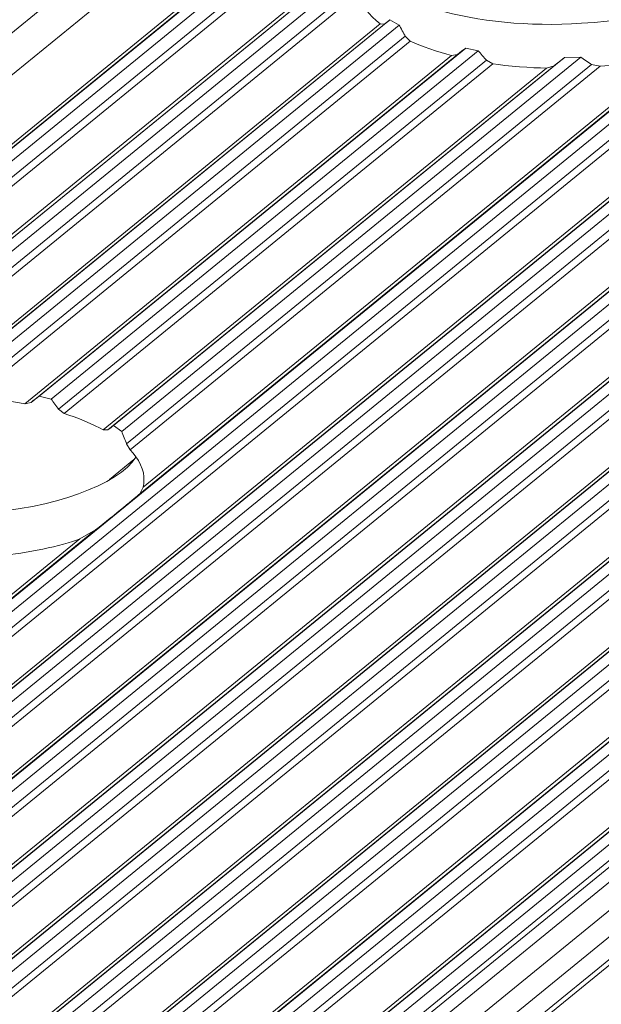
# Model space of a CAD drawing. Header units: inches. Extents: x 0 to 210, y 119 to 193.
# Tile 119 of 180: x 184.14 to 185.18, y 170.03 to 171.8. Entities that reach past the tile are written whole.
import ezdxf

# ---------------------------------------------------------------- set-up
doc = ezdxf.new("R2010")
doc.units = ezdxf.units.IN
doc.header["$MEASUREMENT"] = 0
doc.layers.add('Calque 1', color=7, linetype='Continuous')

# ---------------------------------------------------------------- blocks, each defined once
blk = doc.blocks.new('block 3018')
at = {"layer": 'Calque 1', "color": 9, "lineweight": 9, "true_color": 0xc0c0c0}
blk.add_lwpolyline([(202.1353, 186.4055), (156.0526, 148.779)], dxfattribs=at)
blk = doc.blocks.new('block 3020')
at = {"layer": 'Calque 1', "color": 9, "lineweight": 9, "true_color": 0xc0c0c0}
blk.add_lwpolyline([(202.2548, 186.3786), (156.1718, 148.7521)], dxfattribs=at)
blk = doc.blocks.new('block 3022')
at = {"layer": 'Calque 1', "color": 9, "lineweight": 9, "true_color": 0xc0c0c0}
blk.add_lwpolyline([(202.2658, 186.3808), (156.1832, 148.7543)], dxfattribs=at)
blk = doc.blocks.new('block 3024')
at = {"layer": 'Calque 1', "color": 9, "lineweight": 9, "true_color": 0xc0c0c0}
blk.add_lwpolyline([(202.2803, 186.392), (156.1976, 148.7655)], dxfattribs=at)
blk = doc.blocks.new('block 3026')
at = {"layer": 'Calque 1', "color": 9, "lineweight": 9, "true_color": 0xc0c0c0}
blk.add_lwpolyline([(202.3023, 186.387), (156.2197, 148.7607)], dxfattribs=at)
blk = doc.blocks.new('block 3028')
at = {"layer": 'Calque 1', "color": 9, "lineweight": 9, "true_color": 0xc0c0c0}
blk.add_lwpolyline([(202.3165, 186.3695), (156.2335, 148.743)], dxfattribs=at)
blk = doc.blocks.new('block 3030')
at = {"layer": 'Calque 1', "color": 9, "lineweight": 9, "true_color": 0xc0c0c0}
blk.add_lwpolyline([(202.3271, 186.3622), (156.2445, 148.7359)], dxfattribs=at)
blk = doc.blocks.new('block 3039')
at = {"layer": 'Calque 1', "color": 9, "lineweight": 9, "true_color": 0xc0c0c0}
blk.add_lwpolyline([(188.9812, 175.3787), (182.6942, 170.2455)], dxfattribs=at)
blk = doc.blocks.new('block 3115')
at = {"layer": 'Calque 1', "color": 9, "lineweight": 9, "true_color": 0xc0c0c0}
blk.add_lwpolyline([(189.6909, 175.2346), (183.3746, 170.0774)], dxfattribs=at)
blk = doc.blocks.new('block 3121')
at = {"layer": 'Calque 1', "color": 9, "lineweight": 9, "true_color": 0xc0c0c0}
blk.add_lwpolyline([(203.1888, 186.1688), (157.1058, 148.5425)], dxfattribs=at)
blk = doc.blocks.new('block 3126')
at = {"layer": 'Calque 1', "color": 9, "lineweight": 9, "true_color": 0xc0c0c0}
blk.add_lwpolyline([(203.1998, 186.171), (157.1171, 148.5445)], dxfattribs=at)
blk = doc.blocks.new('block 3161')
at = {"layer": 'Calque 1', "color": 9, "lineweight": 9, "true_color": 0xc0c0c0}
blk.add_lwpolyline([(203.2143, 186.1822), (157.1316, 148.5559)], dxfattribs=at)
blk = doc.blocks.new('block 3163')
at = {"layer": 'Calque 1', "color": 9, "lineweight": 9, "true_color": 0xc0c0c0}
blk.add_lwpolyline([(203.2363, 186.1772), (157.1536, 148.5509)], dxfattribs=at)
blk = doc.blocks.new('block 3165')
at = {"layer": 'Calque 1', "color": 9, "lineweight": 9, "true_color": 0xc0c0c0}
blk.add_lwpolyline([(203.2501, 186.1596), (157.1674, 148.5332)], dxfattribs=at)
blk = doc.blocks.new('block 3167')
at = {"layer": 'Calque 1', "color": 9, "lineweight": 9, "true_color": 0xc0c0c0}
blk.add_lwpolyline([(203.2611, 186.1526), (157.1785, 148.5261)], dxfattribs=at)
blk = doc.blocks.new('block 3169')
at = {"layer": 'Calque 1', "color": 9, "lineweight": 9, "true_color": 0xc0c0c0}
blk.add_lwpolyline([(203.3441, 186.1338), (157.2615, 148.5075)], dxfattribs=at)
blk = doc.blocks.new('block 3172')
at = {"layer": 'Calque 1', "color": 9, "lineweight": 9, "true_color": 0xc0c0c0}
blk.add_lwpolyline([(203.3555, 186.136), (157.2725, 148.5096)], dxfattribs=at)
blk = doc.blocks.new('block 3174')
at = {"layer": 'Calque 1', "color": 9, "lineweight": 9, "true_color": 0xc0c0c0}
blk.add_lwpolyline([(203.37, 186.1472), (157.2873, 148.5209)], dxfattribs=at)
blk = doc.blocks.new('block 3176')
at = {"layer": 'Calque 1', "color": 9, "lineweight": 9, "true_color": 0xc0c0c0}
blk.add_lwpolyline([(203.392, 186.1424), (157.309, 148.5159)], dxfattribs=at)
blk = doc.blocks.new('block 3178')
at = {"layer": 'Calque 1', "color": 9, "lineweight": 9, "true_color": 0xc0c0c0}
blk.add_lwpolyline([(203.4058, 186.1247), (157.3231, 148.4982)], dxfattribs=at)
blk = doc.blocks.new('block 3180')
at = {"layer": 'Calque 1', "color": 9, "lineweight": 9, "true_color": 0xc0c0c0}
blk.add_lwpolyline([(203.4168, 186.1176), (157.3342, 148.4911)], dxfattribs=at)
blk = doc.blocks.new('block 3182')
at = {"layer": 'Calque 1', "color": 9, "lineweight": 9, "true_color": 0xc0c0c0}
blk.add_lwpolyline([(203.4999, 186.0988), (157.4172, 148.4725)], dxfattribs=at)
blk = doc.blocks.new('block 3184')
at = {"layer": 'Calque 1', "color": 9, "lineweight": 9, "true_color": 0xc0c0c0}
blk.add_lwpolyline([(203.5112, 186.1011), (157.4282, 148.4746)], dxfattribs=at)
blk = doc.blocks.new('block 3186')
at = {"layer": 'Calque 1', "color": 9, "lineweight": 9, "true_color": 0xc0c0c0}
blk.add_lwpolyline([(203.5257, 186.1123), (157.4427, 148.486)], dxfattribs=at)
blk = doc.blocks.new('block 3188')
at = {"layer": 'Calque 1', "color": 9, "lineweight": 9, "true_color": 0xc0c0c0}
blk.add_lwpolyline([(203.5477, 186.1073), (157.4647, 148.481)], dxfattribs=at)
blk = doc.blocks.new('block 3190')
at = {"layer": 'Calque 1', "color": 9, "lineweight": 9, "true_color": 0xc0c0c0}
blk.add_lwpolyline([(203.5615, 186.0897), (157.4789, 148.4632)], dxfattribs=at)
blk = doc.blocks.new('block 3192')
at = {"layer": 'Calque 1', "color": 9, "lineweight": 9, "true_color": 0xc0c0c0}
blk.add_lwpolyline([(203.5725, 186.0826), (157.4895, 148.4562)], dxfattribs=at)
blk = doc.blocks.new('block 3194')
at = {"layer": 'Calque 1', "color": 9, "lineweight": 9, "true_color": 0xc0c0c0}
blk.add_lwpolyline([(203.6556, 186.0639), (157.5729, 148.4375)], dxfattribs=at)
blk = doc.blocks.new('block 3196')
at = {"layer": 'Calque 1', "color": 9, "lineweight": 9, "true_color": 0xc0c0c0}
blk.add_lwpolyline([(203.6666, 186.0661), (157.5839, 148.4396)], dxfattribs=at)
blk = doc.blocks.new('block 3200')
at = {"layer": 'Calque 1', "color": 9, "lineweight": 9, "true_color": 0xc0c0c0}
blk.add_lwpolyline([(203.6811, 186.0773), (157.5984, 148.451)], dxfattribs=at)
blk = doc.blocks.new('block 3202')
at = {"layer": 'Calque 1', "color": 9, "lineweight": 9, "true_color": 0xc0c0c0}
blk.add_lwpolyline([(203.7031, 186.0725), (157.6205, 148.446)], dxfattribs=at)
blk = doc.blocks.new('block 3204')
at = {"layer": 'Calque 1', "color": 9, "lineweight": 9, "true_color": 0xc0c0c0}
blk.add_lwpolyline([(203.7172, 186.0547), (157.6346, 148.4282)], dxfattribs=at)
blk = doc.blocks.new('block 3206')
at = {"layer": 'Calque 1', "color": 9, "lineweight": 9, "true_color": 0xc0c0c0}
blk.add_lwpolyline([(203.7283, 186.0477), (157.6453, 148.4212)], dxfattribs=at)
blk = doc.blocks.new('block 3208')
at = {"layer": 'Calque 1', "color": 9, "lineweight": 9, "true_color": 0xc0c0c0}
blk.add_lwpolyline([(203.8113, 186.0289), (157.7286, 148.4026)], dxfattribs=at)
blk = doc.blocks.new('block 3210')
at = {"layer": 'Calque 1', "color": 9, "lineweight": 9, "true_color": 0xc0c0c0}
blk.add_lwpolyline([(203.8223, 186.0311), (157.7397, 148.4046)], dxfattribs=at)
blk = doc.blocks.new('block 3212')
at = {"layer": 'Calque 1', "color": 9, "lineweight": 9, "true_color": 0xc0c0c0}
blk.add_lwpolyline([(203.8368, 186.0423), (157.7541, 148.416)], dxfattribs=at)
blk = doc.blocks.new('block 3216')
at = {"layer": 'Calque 1', "color": 9, "lineweight": 9, "true_color": 0xc0c0c0}
blk.add_lwpolyline([(203.8588, 186.0375), (157.7762, 148.411)], dxfattribs=at)
blk = doc.blocks.new('block 3218')
at = {"layer": 'Calque 1', "color": 9, "lineweight": 9, "true_color": 0xc0c0c0}
blk.add_lwpolyline([(203.873, 186.0198), (157.79, 148.3935)], dxfattribs=at)
blk = doc.blocks.new('block 3220')
at = {"layer": 'Calque 1', "color": 9, "lineweight": 9, "true_color": 0xc0c0c0}
blk.add_lwpolyline([(203.8836, 186.0127), (157.801, 148.3862)], dxfattribs=at)
blk = doc.blocks.new('block 3222')
at = {"layer": 'Calque 1', "color": 9, "lineweight": 9, "true_color": 0xc0c0c0}
blk.add_lwpolyline([(203.967, 185.9939), (157.884, 148.3676)], dxfattribs=at)
blk = doc.blocks.new('block 3225')
at = {"layer": 'Calque 1', "color": 9, "lineweight": 9, "true_color": 0xc0c0c0}
blk.add_lwpolyline([(203.978, 185.9962), (157.8954, 148.3697)], dxfattribs=at)
blk = doc.blocks.new('block 3229')
at = {"layer": 'Calque 1', "color": 9, "lineweight": 9, "true_color": 0xc0c0c0}
blk.add_lwpolyline([(203.9925, 186.0074), (157.9098, 148.381)], dxfattribs=at)
blk = doc.blocks.new('block 3231')
at = {"layer": 'Calque 1', "color": 9, "lineweight": 9, "true_color": 0xc0c0c0}
blk.add_lwpolyline([(204.0146, 186.0026), (157.9319, 148.3761)], dxfattribs=at)
blk = doc.blocks.new('block 3233')
at = {"layer": 'Calque 1', "color": 9, "lineweight": 9, "true_color": 0xc0c0c0}
blk.add_lwpolyline([(204.0283, 185.9848), (157.9457, 148.3583)], dxfattribs=at)
blk = doc.blocks.new('block 3235')
at = {"layer": 'Calque 1', "color": 9, "lineweight": 9, "true_color": 0xc0c0c0}
blk.add_lwpolyline([(204.0394, 185.9777), (157.9567, 148.3512)], dxfattribs=at)
blk = doc.blocks.new('block 3237')
at = {"layer": 'Calque 1', "color": 9, "lineweight": 9, "true_color": 0xc0c0c0}
blk.add_lwpolyline([(204.1227, 185.959), (158.0397, 148.3326)], dxfattribs=at)
blk = doc.blocks.new('block 3240')
at = {"layer": 'Calque 1', "color": 9, "lineweight": 9, "true_color": 0xc0c0c0}
blk.add_lwpolyline([(204.1338, 185.9612), (158.0507, 148.3347)], dxfattribs=at)
blk = doc.blocks.new('block 3242')
at = {"layer": 'Calque 1', "color": 9, "lineweight": 9, "true_color": 0xc0c0c0}
blk.add_lwpolyline([(204.1482, 185.9724), (158.0656, 148.3461)], dxfattribs=at)
blk = doc.blocks.new('block 3244')
at = {"layer": 'Calque 1', "color": 9, "lineweight": 9, "true_color": 0xc0c0c0}
blk.add_lwpolyline([(204.1703, 185.9676), (158.0873, 148.3411)], dxfattribs=at)
blk = doc.blocks.new('block 3246')
at = {"layer": 'Calque 1', "color": 9, "lineweight": 9, "true_color": 0xc0c0c0}
blk.add_lwpolyline([(204.1841, 185.9498), (158.1014, 148.3235)], dxfattribs=at)
blk = doc.blocks.new('block 3248')
at = {"layer": 'Calque 1', "color": 9, "lineweight": 9, "true_color": 0xc0c0c0}
blk.add_lwpolyline([(204.1951, 185.9428), (158.1124, 148.3163)], dxfattribs=at)
blk = doc.blocks.new('block 3250')
at = {"layer": 'Calque 1', "color": 9, "lineweight": 9, "true_color": 0xc0c0c0}
blk.add_lwpolyline([(204.2781, 185.924), (158.1954, 148.2977)], dxfattribs=at)
blk = doc.blocks.new('block 3252')
at = {"layer": 'Calque 1', "color": 9, "lineweight": 9, "true_color": 0xc0c0c0}
blk.add_lwpolyline([(204.3584, 185.8405), (158.2757, 148.214)], dxfattribs=at)
blk = doc.blocks.new('block 3253')
at = {"layer": 'Calque 1', "color": 9, "lineweight": 9, "true_color": 0xc0c0c0}
blk.add_lwpolyline([(204.3818, 185.8119), (158.2988, 148.1854)], dxfattribs=at)
blk = doc.blocks.new('block 3255')
at = {"layer": 'Calque 1', "color": 9, "lineweight": 9, "true_color": 0xc0c0c0}
blk.add_lwpolyline([(204.2895, 185.9262), (158.2065, 148.2997)], dxfattribs=at)
blk = doc.blocks.new('block 3257')
at = {"layer": 'Calque 1', "color": 9, "lineweight": 9, "true_color": 0xc0c0c0}
blk.add_lwpolyline([(204.3584, 185.8914), (158.2757, 148.2651)], dxfattribs=at)
blk = doc.blocks.new('block 3259')
at = {"layer": 'Calque 1', "color": 9, "lineweight": 9, "true_color": 0xc0c0c0}
blk.add_lwpolyline([(204.4214, 185.8036), (158.3388, 148.1773)], dxfattribs=at)
blk = doc.blocks.new('block 3261')
at = {"layer": 'Calque 1', "color": 9, "lineweight": 9, "true_color": 0xc0c0c0}
blk.add_lwpolyline([(204.3039, 185.9374), (158.2209, 148.3111)], dxfattribs=at)
blk = doc.blocks.new('block 3263')
at = {"layer": 'Calque 1', "color": 9, "lineweight": 9, "true_color": 0xc0c0c0}
blk.add_lwpolyline([(204.326, 185.9326), (158.243, 148.3061)], dxfattribs=at)
blk = doc.blocks.new('block 3265')
at = {"layer": 'Calque 1', "color": 9, "lineweight": 9, "true_color": 0xc0c0c0}
blk.add_lwpolyline([(204.3398, 185.9149), (158.2571, 148.2885)], dxfattribs=at)
blk = doc.blocks.new('block 3267')
at = {"layer": 'Calque 1', "color": 9, "lineweight": 9, "true_color": 0xc0c0c0}
blk.add_lwpolyline([(204.347, 185.9092), (158.264, 148.2827)], dxfattribs=at)
blk = doc.blocks.new('block 5392')
at = {"layer": 'Calque 1', "color": 7, "lineweight": 9, "true_color": 0xffffff}
blk.add_lwpolyline([(188.987, 175.3765), (182.7108, 170.2519)], dxfattribs=at)
blk = doc.blocks.new('block 5402')
at = {"layer": 'Calque 1', "color": 7, "lineweight": 9, "true_color": 0xffffff}
blk.add_lwpolyline([(184.7596, 171.9243), (183.7326, 171.086)], dxfattribs=at)
blk = doc.blocks.new('block 5424')
at = {"layer": 'Calque 1', "color": 9, "lineweight": 9, "true_color": 0xc0c0c0}
blk.add_lwpolyline([(189.6619, 175.2559), (183.354, 170.1055)], dxfattribs=at)
blk = doc.blocks.new('block 5426')
at = {"layer": 'Calque 1', "color": 7, "lineweight": 9, "true_color": 0xffffff}
blk.add_lwpolyline([(189.6206, 175.2451), (183.3515, 170.1263)], dxfattribs=at)
blk = doc.blocks.new('block 5430')
at = {"layer": 'Calque 1', "color": 9, "lineweight": 9, "true_color": 0xc0c0c0}
blk.add_lwpolyline([(189.6736, 175.2364), (183.3702, 170.0896)], dxfattribs=at)
blk = doc.blocks.new('block 5432')
at = {"layer": 'Calque 1', "color": 7, "lineweight": 9, "true_color": 0xffffff}
blk.add_open_spline([(184.2752, 170.8813), (184.3107, 170.9094), (184.3475, 170.9397), (184.3551, 170.9464)], degree=3, dxfattribs=at)
blk = doc.blocks.new('block 5433')
at = {"layer": 'Calque 1', "color": 9, "lineweight": 9, "true_color": 0xc0c0c0}
blk.add_lwpolyline([(185.3535, 171.7615), (184.3551, 170.9464)], dxfattribs=at)
blk = doc.blocks.new('block 5443')
at = {"layer": 'Calque 1', "color": 9, "lineweight": 9, "true_color": 0xc0c0c0}
blk.add_lwpolyline([(184.2752, 170.8813), (183.3591, 170.1331)], dxfattribs=at)
blk = doc.blocks.new('block 5963')
at = {"layer": 'Calque 1', "color": 7, "lineweight": 9, "true_color": 0xffffff}
blk.add_open_spline([(184.7489, 171.91), (184.7799, 171.8325), (184.959, 171.7802), (185.1489, 171.7929), (185.2725, 171.7988), (185.3962, 171.8434), (185.4262, 171.8928)], degree=3, knots=[0, 0, 0, 0, 1, 1, 1, 2, 2, 2, 2], dxfattribs=at)
blk = doc.blocks.new('block 5965')
at = {"layer": 'Calque 1', "color": 7, "lineweight": 9, "true_color": 0xffffff}
blk.add_open_spline([(185.1826, 171.7156), (185.2267, 171.7188), (185.2935, 171.7328), (185.3252, 171.7455)], degree=3, dxfattribs=at)
blk = doc.blocks.new('block 5966')
at = {"layer": 'Calque 1', "color": 7, "lineweight": 9, "true_color": 0xffffff}
blk.add_lwpolyline([(185.1826, 171.7156), (185.1671, 171.7188)], dxfattribs=at)
blk = doc.blocks.new('block 5967')
at = {"layer": 'Calque 1', "color": 7, "lineweight": 9, "true_color": 0xffffff}
blk.add_open_spline([(185.1478, 171.7323), (185.1526, 171.7286), (185.1623, 171.7221), (185.1671, 171.7188)], degree=3, dxfattribs=at)
blk = doc.blocks.new('block 5968')
at = {"layer": 'Calque 1', "color": 7, "lineweight": 9, "true_color": 0xffffff}
blk.add_lwpolyline([(185.1478, 171.7323), (185.1185, 171.7312)], dxfattribs=at)
blk = doc.blocks.new('block 5969')
at = {"layer": 'Calque 1', "color": 7, "lineweight": 9, "true_color": 0xffffff}
blk.add_open_spline([(185.0999, 171.7166), (185.1048, 171.7204), (185.1141, 171.7276), (185.1185, 171.7312)], degree=3, dxfattribs=at)
blk = doc.blocks.new('block 5970')
at = {"layer": 'Calque 1', "color": 7, "lineweight": 9, "true_color": 0xffffff}
blk.add_lwpolyline([(185.0999, 171.7166), (185.0862, 171.7123)], dxfattribs=at)
blk = doc.blocks.new('block 5971')
at = {"layer": 'Calque 1', "color": 7, "lineweight": 9, "true_color": 0xffffff}
blk.add_open_spline([(184.9897, 171.7202), (185.0142, 171.7162), (185.0603, 171.7125), (185.0862, 171.7123)], degree=3, dxfattribs=at)
blk = doc.blocks.new('block 5972')
at = {"layer": 'Calque 1', "color": 7, "lineweight": 9, "true_color": 0xffffff}
blk.add_lwpolyline([(184.9897, 171.7202), (184.978, 171.7266)], dxfattribs=at)
blk = doc.blocks.new('block 5973')
at = {"layer": 'Calque 1', "color": 7, "lineweight": 9, "true_color": 0xffffff}
blk.add_open_spline([(184.9635, 171.7436), (184.967, 171.7393), (184.9742, 171.7309), (184.978, 171.7266)], degree=3, dxfattribs=at)
blk = doc.blocks.new('block 5974')
at = {"layer": 'Calque 1', "color": 7, "lineweight": 9, "true_color": 0xffffff}
blk.add_lwpolyline([(184.9635, 171.7436), (184.9408, 171.7483)], dxfattribs=at)
blk = doc.blocks.new('block 5975')
at = {"layer": 'Calque 1', "color": 7, "lineweight": 9, "true_color": 0xffffff}
blk.add_open_spline([(184.9263, 171.7371), (184.9301, 171.7398), (184.937, 171.7454), (184.9408, 171.7483)], degree=3, dxfattribs=at)
blk = doc.blocks.new('block 5976')
at = {"layer": 'Calque 1', "color": 7, "lineweight": 9, "true_color": 0xffffff}
blk.add_lwpolyline([(184.9263, 171.7371), (184.9156, 171.735)], dxfattribs=at)
blk = doc.blocks.new('block 5977')
at = {"layer": 'Calque 1', "color": 7, "lineweight": 9, "true_color": 0xffffff}
blk.add_open_spline([(184.8412, 171.7609), (184.8577, 171.7528), (184.8936, 171.7404), (184.9156, 171.735)], degree=3, dxfattribs=at)
blk = doc.blocks.new('block 5978')
at = {"layer": 'Calque 1', "color": 7, "lineweight": 9, "true_color": 0xffffff}
blk.add_lwpolyline([(184.8412, 171.7609), (184.8323, 171.7696)], dxfattribs=at)
blk = doc.blocks.new('block 5979')
at = {"layer": 'Calque 1', "color": 7, "lineweight": 9, "true_color": 0xffffff}
blk.add_open_spline([(184.8212, 171.7898), (184.824, 171.7846), (184.8295, 171.7746), (184.8323, 171.7696)], degree=3, dxfattribs=at)
blk = doc.blocks.new('block 5980')
at = {"layer": 'Calque 1', "color": 7, "lineweight": 9, "true_color": 0xffffff}
blk.add_lwpolyline([(184.8212, 171.7898), (184.8047, 171.7993)], dxfattribs=at)
blk = doc.blocks.new('block 5981')
at = {"layer": 'Calque 1', "color": 7, "lineweight": 9, "true_color": 0xffffff}
blk.add_open_spline([(184.7947, 171.7915), (184.7971, 171.7932), (184.8023, 171.7972), (184.8047, 171.7993)], degree=3, dxfattribs=at)
blk = doc.blocks.new('block 5982')
at = {"layer": 'Calque 1', "color": 7, "lineweight": 9, "true_color": 0xffffff}
blk.add_lwpolyline([(184.7947, 171.7915), (184.7871, 171.7922)], dxfattribs=at)
blk = doc.blocks.new('block 5983')
at = {"layer": 'Calque 1', "color": 7, "lineweight": 9, "true_color": 0xffffff}
blk.add_open_spline([(184.7465, 171.8458), (184.7492, 171.8306), (184.7682, 171.8055), (184.7871, 171.7922)], degree=3, dxfattribs=at)
blk = doc.blocks.new('block 5987')
at = {"layer": 'Calque 1', "color": 9, "lineweight": 9, "true_color": 0xc0c0c0}
blk.add_lwpolyline([(184.7447, 171.8892), (183.7918, 171.1111)], dxfattribs=at)
blk = doc.blocks.new('block 5989')
at = {"layer": 'Calque 1', "color": 9, "lineweight": 9, "true_color": 0xc0c0c0}
blk.add_lwpolyline([(184.7447, 171.8601), (183.8197, 171.1049)], dxfattribs=at)
blk = doc.blocks.new('block 5991')
at = {"layer": 'Calque 1', "color": 9, "lineweight": 9, "true_color": 0xc0c0c0}
blk.add_lwpolyline([(184.7465, 171.8458), (183.8394, 171.1051)], dxfattribs=at)
blk = doc.blocks.new('block 5993')
at = {"layer": 'Calque 1', "color": 9, "lineweight": 9, "true_color": 0xc0c0c0}
blk.add_lwpolyline([(184.7871, 171.7922), (183.9651, 171.1211)], dxfattribs=at)
blk = doc.blocks.new('block 5995')
at = {"layer": 'Calque 1', "color": 9, "lineweight": 9, "true_color": 0xc0c0c0}
blk.add_lwpolyline([(184.7947, 171.7915), (183.9799, 171.1263)], dxfattribs=at)
blk = doc.blocks.new('block 5997')
at = {"layer": 'Calque 1', "color": 9, "lineweight": 9, "true_color": 0xc0c0c0}
blk.add_lwpolyline([(184.8047, 171.7993), (183.9989, 171.1411)], dxfattribs=at)
blk = doc.blocks.new('block 5999')
at = {"layer": 'Calque 1', "color": 9, "lineweight": 9, "true_color": 0xc0c0c0}
blk.add_lwpolyline([(184.8212, 171.7898), (184.0264, 171.1407)], dxfattribs=at)
blk = doc.blocks.new('block 6001')
at = {"layer": 'Calque 1', "color": 9, "lineweight": 9, "true_color": 0xc0c0c0}
blk.add_lwpolyline([(185.3252, 171.7455), (184.361, 170.9582)], dxfattribs=at)
blk = doc.blocks.new('block 6002')
at = {"layer": 'Calque 1', "color": 7, "lineweight": 9, "true_color": 0xffffff}
blk.add_open_spline([(184.3623, 170.9711), (184.3641, 170.9859), (184.3523, 171.0116), (184.3375, 171.0253)], degree=3, dxfattribs=at)
blk = doc.blocks.new('block 6003')
at = {"layer": 'Calque 1', "color": 9, "lineweight": 9, "true_color": 0xc0c0c0}
blk.add_lwpolyline([(185.1826, 171.7156), (184.3375, 171.0253)], dxfattribs=at)
blk = doc.blocks.new('block 6004')
at = {"layer": 'Calque 1', "color": 7, "lineweight": 9, "true_color": 0xffffff}
blk.add_lwpolyline([(184.361, 170.9582), (184.3551, 170.9464)], dxfattribs=at)
blk = doc.blocks.new('block 6005')
at = {"layer": 'Calque 1', "color": 9, "lineweight": 9, "true_color": 0xc0c0c0}
blk.add_lwpolyline([(184.8323, 171.7696), (184.0433, 171.1254)], dxfattribs=at)
blk = doc.blocks.new('block 6007')
at = {"layer": 'Calque 1', "color": 9, "lineweight": 9, "true_color": 0xc0c0c0}
blk.add_lwpolyline([(184.8412, 171.7609), (184.0564, 171.1201)], dxfattribs=at)
blk = doc.blocks.new('block 6009')
at = {"layer": 'Calque 1', "color": 9, "lineweight": 9, "true_color": 0xc0c0c0}
blk.add_lwpolyline([(184.9156, 171.735), (184.1481, 171.1084)], dxfattribs=at)
blk = doc.blocks.new('block 6010')
at = {"layer": 'Calque 1', "color": 7, "lineweight": 9, "true_color": 0xffffff}
blk.add_open_spline([(184.1481, 171.1084), (184.1253, 171.1132), (184.0812, 171.1187), (184.0564, 171.1201)], degree=3, dxfattribs=at)
blk = doc.blocks.new('block 6011')
at = {"layer": 'Calque 1', "color": 9, "lineweight": 9, "true_color": 0xc0c0c0}
blk.add_lwpolyline([(184.9263, 171.7371), (184.1594, 171.1108)], dxfattribs=at)
blk = doc.blocks.new('block 6012')
at = {"layer": 'Calque 1', "color": 7, "lineweight": 9, "true_color": 0xffffff}
blk.add_lwpolyline([(184.1481, 171.1084), (184.1594, 171.1108)], dxfattribs=at)
blk = doc.blocks.new('block 6013')
at = {"layer": 'Calque 1', "color": 9, "lineweight": 9, "true_color": 0xc0c0c0}
blk.add_lwpolyline([(185.0862, 171.7123), (184.289, 171.0613)], dxfattribs=at)
blk = doc.blocks.new('block 6014')
at = {"layer": 'Calque 1', "color": 7, "lineweight": 9, "true_color": 0xffffff}
blk.add_open_spline([(184.289, 171.0613), (184.2738, 171.0703), (184.2404, 171.0844), (184.219, 171.0908)], degree=3, dxfattribs=at)
blk = doc.blocks.new('block 6015')
at = {"layer": 'Calque 1', "color": 9, "lineweight": 9, "true_color": 0xc0c0c0}
blk.add_lwpolyline([(184.9897, 171.7202), (184.219, 171.0908)], dxfattribs=at)
blk = doc.blocks.new('block 6016')
at = {"layer": 'Calque 1', "color": 9, "lineweight": 9, "true_color": 0xc0c0c0}
blk.add_lwpolyline([(184.9408, 171.7483), (184.1742, 171.1221)], dxfattribs=at)
blk = doc.blocks.new('block 6017')
at = {"layer": 'Calque 1', "color": 7, "lineweight": 9, "true_color": 0xffffff}
blk.add_open_spline([(184.1742, 171.1221), (184.1704, 171.1194), (184.1632, 171.1137), (184.1594, 171.1108)], degree=3, dxfattribs=at)
blk = doc.blocks.new('block 6018')
at = {"layer": 'Calque 1', "color": 9, "lineweight": 9, "true_color": 0xc0c0c0}
blk.add_lwpolyline([(184.9635, 171.7436), (184.1956, 171.1168)], dxfattribs=at)
blk = doc.blocks.new('block 6019')
at = {"layer": 'Calque 1', "color": 7, "lineweight": 9, "true_color": 0xffffff}
blk.add_lwpolyline([(184.1742, 171.1221), (184.1956, 171.1168)], dxfattribs=at)
blk = doc.blocks.new('block 6020')
at = {"layer": 'Calque 1', "color": 9, "lineweight": 9, "true_color": 0xc0c0c0}
blk.add_lwpolyline([(184.978, 171.7266), (184.2087, 171.0985)], dxfattribs=at)
blk = doc.blocks.new('block 6021')
at = {"layer": 'Calque 1', "color": 7, "lineweight": 9, "true_color": 0xffffff}
blk.add_open_spline([(184.2087, 171.0985), (184.2056, 171.1032), (184.199, 171.1121), (184.1956, 171.1168)], degree=3, dxfattribs=at)
blk = doc.blocks.new('block 6022')
at = {"layer": 'Calque 1', "color": 7, "lineweight": 9, "true_color": 0xffffff}
blk.add_lwpolyline([(184.2087, 171.0985), (184.219, 171.0908)], dxfattribs=at)
blk = doc.blocks.new('block 6023')
at = {"layer": 'Calque 1', "color": 7, "lineweight": 9, "true_color": 0xffffff}
blk.add_lwpolyline([(184.331, 171.0364), (184.3375, 171.0253)], dxfattribs=at)
blk = doc.blocks.new('block 6024')
at = {"layer": 'Calque 1', "color": 9, "lineweight": 9, "true_color": 0xc0c0c0}
blk.add_lwpolyline([(185.1671, 171.7188), (184.331, 171.0364)], dxfattribs=at)
blk = doc.blocks.new('block 6025')
at = {"layer": 'Calque 1', "color": 7, "lineweight": 9, "true_color": 0xffffff}
blk.add_open_spline([(184.331, 171.0364), (184.3289, 171.0419), (184.3248, 171.0527), (184.3224, 171.0582)], degree=3, dxfattribs=at)
blk = doc.blocks.new('block 6026')
at = {"layer": 'Calque 1', "color": 9, "lineweight": 9, "true_color": 0xc0c0c0}
blk.add_lwpolyline([(185.1478, 171.7323), (184.3224, 171.0582)], dxfattribs=at)
blk = doc.blocks.new('block 6027')
at = {"layer": 'Calque 1', "color": 7, "lineweight": 9, "true_color": 0xffffff}
blk.add_lwpolyline([(184.3076, 171.0691), (184.3224, 171.0582)], dxfattribs=at)
blk = doc.blocks.new('block 6028')
at = {"layer": 'Calque 1', "color": 7, "lineweight": 9, "true_color": 0xffffff}
blk.add_lwpolyline([(185.1185, 171.7312), (184.3076, 171.0691)], dxfattribs=at)
blk = doc.blocks.new('block 6029')
at = {"layer": 'Calque 1', "color": 9, "lineweight": 9, "true_color": 0xc0c0c0}
blk.add_lwpolyline([(185.0999, 171.7166), (184.2972, 171.0612)], dxfattribs=at)
blk = doc.blocks.new('block 6030')
at = {"layer": 'Calque 1', "color": 7, "lineweight": 9, "true_color": 0xffffff}
blk.add_lwpolyline([(184.289, 171.0613), (184.2972, 171.0612)], dxfattribs=at)
blk = doc.blocks.new('block 6031')
at = {"layer": 'Calque 1', "color": 7, "lineweight": 9, "true_color": 0xffffff}
blk.add_open_spline([(184.3076, 171.0691), (184.3052, 171.0672), (184.3, 171.0634), (184.2972, 171.0612)], degree=3, dxfattribs=at)
blk = doc.blocks.new('block 6092')
at = {"layer": 'Calque 1', "color": 7, "lineweight": 9, "true_color": 0xffffff}
blk.add_open_spline([(184.361, 170.9582), (184.3617, 170.9614), (184.3623, 170.9678), (184.3623, 170.9711)], degree=3, dxfattribs=at)
blk = doc.blocks.new('block 6093')
at = {"layer": 'Calque 1', "color": 7, "lineweight": 9, "true_color": 0xffffff}
blk.add_open_spline([(183.6706, 171.0296), (183.7019, 170.9523), (183.8811, 170.8998), (184.0709, 170.9125), (184.1946, 170.9185), (184.3182, 170.9631), (184.3479, 171.0124)], degree=3, knots=[0, 0, 0, 0, 1, 1, 1, 2, 2, 2, 2], dxfattribs=at)
blk = doc.blocks.new('block 6094')
at = {"layer": 'Calque 1', "color": 7, "lineweight": 9, "true_color": 0xffffff}
blk.add_lwpolyline([(184.2752, 170.8813), (184.2473, 170.8653)], dxfattribs=at)
blk = doc.blocks.new('block 6095')
at = {"layer": 'Calque 1', "color": 7, "lineweight": 9, "true_color": 0xffffff}
blk.add_open_spline([(184.1046, 170.8353), (184.1487, 170.8384), (184.2152, 170.8526), (184.2473, 170.8653)], degree=3, dxfattribs=at)
blk = doc.blocks.new('block 6131')
at = {"layer": 'Calque 1', "color": 9, "lineweight": 9, "true_color": 0xc0c0c0}
blk.add_lwpolyline([(184.2473, 170.8653), (183.3577, 170.1389)], dxfattribs=at)
blk = doc.blocks.new('block 9915')
at = {"layer": 'Calque 1', "color": 7, "lineweight": 9, "true_color": 0xffffff}
blk.add_lwpolyline([(202.1139, 186.464), (156.0312, 148.8375)], dxfattribs=at)
blk = doc.blocks.new('block 9917')
at = {"layer": 'Calque 1', "color": 7, "lineweight": 9, "true_color": 0xffffff}
blk.add_lwpolyline([(158.3553, 148.1809), (204.438, 185.8072)], dxfattribs=at)
blk = doc.blocks.new('block 9939')
at = {"layer": 'Calque 1', "color": 7, "lineweight": 9, "true_color": 0xffffff}
blk.add_lwpolyline([(184.3003, 170.9719), (184.3444, 171.0078)], dxfattribs=at)

msp = doc.modelspace()

# ---------------------------------------------------------------- block references
at = {"layer": 'Calque 1'}
for name in ['block 9915', 'block 3018', 'block 3024', 'block 3026', 'block 3020', 'block 3022', 'block 3028', 'block 3030', 'block 3161', 'block 3163', 'block 3121', 'block 3126', 'block 3165', 'block 3167', 'block 3174', 'block 3176', 'block 3169', 'block 3172', 'block 3178', 'block 3180', 'block 3186', 'block 3188', 'block 3182', 'block 3184', 'block 3190', 'block 3192', 'block 3200', 'block 3202', 'block 3194', 'block 3196', 'block 3204', 'block 3206', 'block 3212', 'block 3216', 'block 3208', 'block 3210', 'block 3218', 'block 3220', 'block 3225', 'block 3229', 'block 3231', 'block 3222', 'block 3233', 'block 3235', 'block 3240', 'block 3242', 'block 3244', 'block 3237', 'block 3246', 'block 3248', 'block 3255', 'block 3261', 'block 3263', 'block 3250', 'block 3265', 'block 3267', 'block 3257', 'block 3252', 'block 3253', 'block 3259', 'block 9917', 'block 3039', 'block 5392', 'block 5426', 'block 5424', 'block 5430', 'block 3115', 'block 5402', 'block 5963', 'block 5987', 'block 5989', 'block 5991', 'block 5983', 'block 5993', 'block 5995', 'block 5997', 'block 5999', 'block 5982', 'block 5981', 'block 5980', 'block 5979', 'block 6005', 'block 5978', 'block 6007', 'block 5433', 'block 5977', 'block 6009', 'block 6011', 'block 6016', 'block 6018', 'block 6001', 'block 5976', 'block 5975', 'block 5974', 'block 5973', 'block 5965', 'block 6020', 'block 6015', 'block 6029', 'block 6028', 'block 6026', 'block 6024', 'block 5972', 'block 5971', 'block 5970', 'block 5969', 'block 5968', 'block 5967', 'block 5966', 'block 6013', 'block 6003', 'block 6010', 'block 6017', 'block 6019', 'block 6021', 'block 6012', 'block 6022', 'block 6014', 'block 6030', 'block 6031', 'block 6027', 'block 6025', 'block 6093', 'block 6023', 'block 6002', 'block 9939', 'block 6004', 'block 6092', 'block 5432', 'block 5443', 'block 6094', 'block 6131', 'block 6095']:
    msp.add_blockref(name, (0, 0), dxfattribs=at)

doc.saveas('drawing.dxf')
